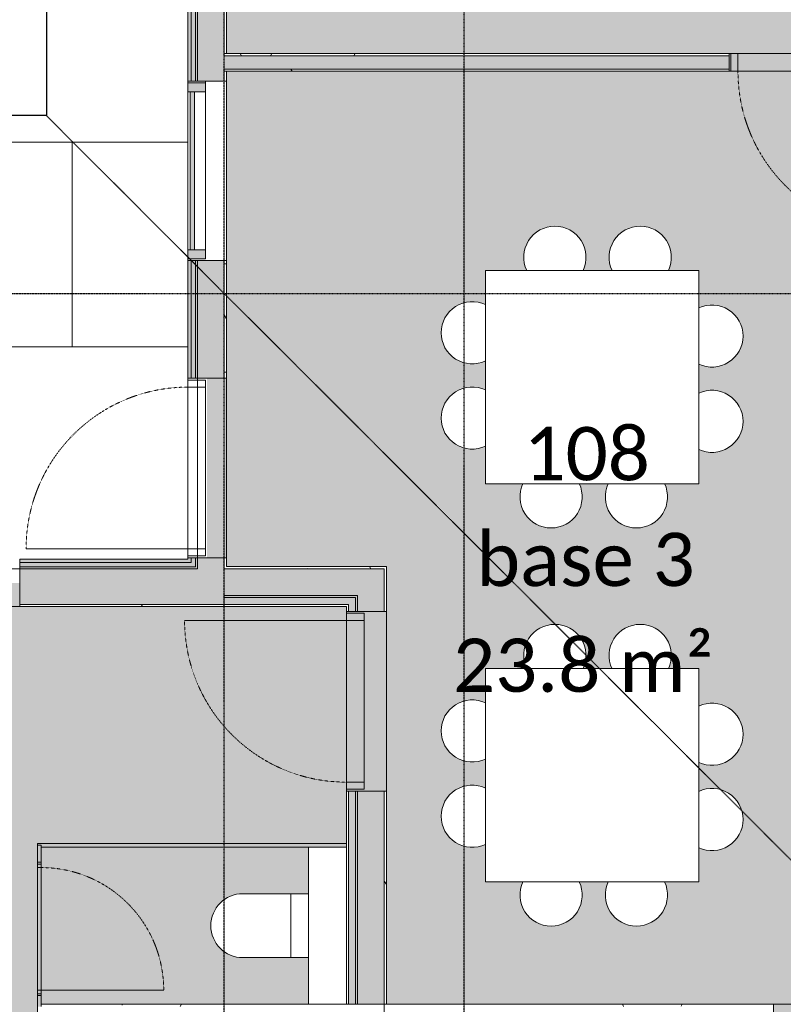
# Model space of a CAD drawing. Header units: millimetres. Extents: x -66110 to 16285, y -16697 to 38719.
# Tile 7 of 35: x -29950 to -25655, y 3150 to 8690. Entities that reach past the tile are written whole.
import ezdxf

# ---------------------------------------------------------------- set-up
doc = ezdxf.new("R2010")
doc.units = ezdxf.units.MM
for name, pattern in [('Dash 1mm', [2, 1, -1]), ('Grid Line', [5, 2, -1, 1, -1]), ('Overhead', [3.96875, 2.38125, -1.5875])]:
    doc.linetypes.add(name, pattern=pattern)
for name, color, linetype, lineweight in [('Curtain Panels', 7, 'Continuous', 9), ('Curtain Wall Mullions', 7, 'Continuous', 18), ('Doors', 7, 'Dash 1mm', 9), ('IfcAnnotation', 7, 'Continuous', 9), ('IfcCurtainWall', 7, 'Continuous', 9), ('IfcDoor', 7, 'Continuous', 9), ('IfcGrid', 7, 'Continuous', 9), ('IfcSlab', 7, 'Continuous', 9), ('IfcWall', 7, 'Continuous', 9), ('Not Exported', 7, 'Continuous', 9)]:
    doc.layers.add(name, color=color, linetype=linetype, lineweight=lineweight)
doc.layers.add('IfcFlowTerminal', color=9, linetype='Continuous', lineweight=9, true_color=0x808080)
doc.layers.add('IfcFurniture', color=9, linetype='Continuous', lineweight=9, true_color=0x808080)
doc.styles.add('Calibri', font='calibri.ttf', dxfattribs={"height": 300})
pattern_1 = [(0, (0, 0), (812.8, 203.2), [67.056, -542.544, 67.056, -542.544, -3251.2]), (0, (0, 0), (812.8, 203.2), [-1219.2, 67.056, -1152.144, 67.056, -542.544, -1422.4]), (0, (0, 0), (812.8, 203.2), [-3048, 67.056, -339.344, 67.056, -948.944]), (120, (304.8, 101.6), (-582.3764, 602.3054), [67.056, -542.544, 67.056, -542.544, -3251.2]), (120, (304.8, 101.6), (-582.3764, 602.3054), [-1219.2, 67.056, -1152.144, 67.056, -542.544, -1422.4]), (120, (304.8, 101.6), (-582.3764, 602.3054), [-3048, 67.056, -339.344, 67.056, -948.944]), (240, (406.4, 508), (-230.4236, -805.5054), [67.056, -542.544, 67.056, -542.544, -3251.2]), (240, (406.4, 508), (-230.4236, -805.5054), [-1219.2, 67.056, -1152.144, 67.056, -542.544, -1422.4]), (240, (406.4, 508), (-230.4236, -805.5054), [-3048, 67.056, -339.344, 67.056, -948.944])]

# ---------------------------------------------------------------- blocks, each defined once
blk = doc.blocks.new('ARK_2119_70_0_rvt-1-plan 01 eksist_ 200')
at = {"layer": 'IfcSlab'}
blk.add_line((-29004, 5662.5), (-29004, 6672.5), dxfattribs=at)
blk = doc.blocks.new('Dør Enkel_Glassfelt - D10x21__Glassfelt-1552425-plan 01 eksist_ 200')
at = {"layer": 'Doors', "linetype": 'Continuous'}
for p, q in [((-455, 50), (-495, 50)), ((-495, 50), (-495, -50)), ((-455, -50), (-455, 50)), ((455, -50), (455, 50)), ((495, 50), (455, 50)), ((495, -50), (495, 50)), ((-495, -50), (-455, -50)), ((455, -50), (495, -50))]:
    blk.add_line(p, q, dxfattribs=at)
at = {"layer": 'Doors', "color": 150, "linetype": 'Continuous', "true_color": 0x0080ff}
blk.add_line((455, -50), (455, -960), dxfattribs=at)
at = {"layer": 'Doors'}
blk.add_arc((455, -50), 910, 180, 270, dxfattribs=at)
at = {"layer": 'IfcDoor'}
for p, q in [((-455, 50), (455, 50)), ((-455, -50), (455, -50))]:
    blk.add_line(p, q, dxfattribs=at)
blk = doc.blocks.new('Dør Enkel - D10x21-1561112-plan 01 eksist_ 200')
at = {"layer": 'Doors', "linetype": 'Continuous'}
for p, q in [((455, 112.5), (455, 1022.5)), ((-495, 12.5), (-495, 112.5)), ((-495, 112.5), (-455, 112.5)), ((-455, 112.5), (-455, 12.5)), ((455, 112.5), (455, 12.5)), ((455, 112.5), (495, 112.5)), ((495, 112.5), (495, 12.5)), ((-455, 12.5), (-495, 12.5)), ((495, 12.5), (455, 12.5))]:
    blk.add_line(p, q, dxfattribs=at)
at = {"layer": 'Doors'}
blk.add_arc((455, 112.5), 910, 90, 180, dxfattribs=at)
at = {"layer": 'IfcDoor'}
for p, q in [((-455, 112.5), (455, 112.5)), ((-455, 12.5), (455, 12.5))]:
    blk.add_line(p, q, dxfattribs=at)
blk = doc.blocks.new('Dør Enkel - D8x21 WC-1557655-plan 01 eksist_ 200')
at = {"layer": 'Doors', "linetype": 'Continuous'}
for p, q in [((345, 10), (345, 700)), ((-365, -10), (-365, 10)), ((-365, 10), (-345, 10)), ((-345, 10), (-345, -10)), ((345, 10), (345, -10)), ((345, 10), (365, 10)), ((365, 10), (365, -10)), ((-345, -10), (-365, -10)), ((365, -10), (345, -10))]:
    blk.add_line(p, q, dxfattribs=at)
at = {"layer": 'Doors'}
blk.add_arc((345, 10), 690, 90, 180, dxfattribs=at)
at = {"layer": 'IfcDoor'}
for p, q in [((-345, 10), (345, 10)), ((-345, -10), (345, -10))]:
    blk.add_line(p, q, dxfattribs=at)
blk = doc.blocks.new('Dør Enkel_Glassfelt - YD 10x21 glassfelt-1572826-plan 01 eksist_ 200')
at = {"layer": 'Doors', "linetype": 'Continuous'}
for p, q in [((-455, -8.3), (-495, -8.3)), ((-495, -8.3), (-495, -108.3)), ((-455, -108.3), (-455, -8.3)), ((455, -108.3), (455, -8.3)), ((495, -8.3), (455, -8.3)), ((495, -108.3), (495, -8.3)), ((-495, -108.3), (-455, -108.3)), ((455, -108.3), (495, -108.3))]:
    blk.add_line(p, q, dxfattribs=at)
at = {"layer": 'Doors', "color": 150, "linetype": 'Continuous', "true_color": 0x0080ff}
blk.add_line((455, -108.3), (455, -1018.3), dxfattribs=at)
at = {"layer": 'Doors'}
blk.add_arc((455, -108.3), 910, 180, 270, dxfattribs=at)
at = {"layer": 'IfcDoor'}
for p, q in [((-455, -8.3), (455, -8.3)), ((-455, -108.3), (455, -108.3))]:
    blk.add_line(p, q, dxfattribs=at)
blk = doc.blocks.new('Toalett - toalett-491429-plan 01 eksist_ 200')
at = {"layer": 'IfcFlowTerminal'}
for p, q in [((-180, 0), (-180, -100)), ((180, -100), (180, 0)), ((180, -100), (-180, -100)), ((-180, -100), (-180, -370)), ((180, -370), (180, -100))]:
    blk.add_line(p, q, dxfattribs=at)
blk.add_arc((0, -370), 180, 180, 360, dxfattribs=at)
blk = doc.blocks.new('Rectangular Mullion - 50x100 høyre-V36-plan 01 eksist_ 200')
at = {"layer": 'IfcCurtainWall'}
for p, q in [((-31120, 5654), (-31111, 5654)), ((-31111, 5554), (-31120, 5554))]:
    blk.add_line(p, q, dxfattribs=at)
blk = doc.blocks.new('Rectangular Mullion - 50x100 høyre-V37-plan 01 eksist_ 200')
at = {"layer": 'IfcCurtainWall', "true_color": 0xa62f11}
blk.add_hatch(color=24, dxfattribs=at).paths.add_polyline_path([(-10, -50), (-10, 50), (-60, 50), (-60, -50)])
at = {"layer": 'Curtain Wall Mullions'}
for p, q in [((-10, 50), (-60, 50)), ((-60, 50), (-60, -50)), ((-10, -50), (-10, 50)), ((0, 50), (-1, 50)), ((-1, 50), (-1, -50)), ((0, -50), (0, 50)), ((-60, -50), (-10, -50)), ((-1, -50), (0, -50))]:
    blk.add_line(p, q, dxfattribs=at)
blk = doc.blocks.new('System Panel - Gf100-1697902-plan 01 eksist_ 200')
at = {"layer": 'IfcCurtainWall', "true_color": 0x80ffff}
blk.add_hatch(color=131, dxfattribs=at).paths.add_polyline_path([(-445, 37.5), (-445, 12.5), (445, 12.5), (445, 37.5)])
at = {"layer": 'Curtain Panels'}
for p, q in [((445, 37.5), (-445, 37.5)), ((-445, 37.5), (-445, 12.5)), ((-445, 12.5), (445, 12.5)), ((445, 12.5), (445, 37.5))]:
    blk.add_line(p, q, dxfattribs=at)
blk = doc.blocks.new('Rectangular Mullion - 50x100 venstre-1696910-plan 01 eksist_ 200')
at = {"layer": 'IfcCurtainWall', "true_color": 0xa62f11}
blk.add_hatch(color=24, dxfattribs=at).paths.add_polyline_path([(-60, 50), (-10, 50), (-10, -50), (-60, -50)])
at = {"layer": 'Curtain Wall Mullions'}
for p, q in [((-60, -50), (-60, 50)), ((-60, 50), (-10, 50)), ((-10, 50), (-10, -50)), ((-1, 50), (0, 50)), ((-1, -50), (-1, 50)), ((0, 50), (0, -50)), ((-10, -50), (-60, -50)), ((0, -50), (-1, -50))]:
    blk.add_line(p, q, dxfattribs=at)
blk = doc.blocks.new('Rectangular Mullion - 50x100-1697795-plan 01 eksist_ 200')
at = {"layer": 'IfcCurtainWall'}
for p, q in [((-34610, 3654), (-33720, 3654)), ((-33720, 3554), (-34610, 3554))]:
    blk.add_line(p, q, dxfattribs=at)
blk = doc.blocks.new('_furniture_boks instance - _furniture_boks instance-V48-plan 01 eksist_ 200')
at = {"layer": 'IfcFurniture'}
for p, q in [((325, 575), (-325, 575)), ((325, -575), (325, 575)), ((-325, 89), (-325, 80)), ((-325, -575), (325, -575))]:
    blk.add_line(p, q, dxfattribs=at)
blk = doc.blocks.new('_furniture_boks instance - _furniture_boks instance-V47-plan 01 eksist_ 200')
at = {"layer": 'IfcFurniture'}
for p, q in [((325, 575), (-325, 575)), ((-325, 575), (-325, -575)), ((325, -575), (325, 575)), ((-325, -575), (325, -575))]:
    blk.add_line(p, q, dxfattribs=at)
blk = doc.blocks.new('_furniture_boks instance - _furniture_boks instance-1821464-plan 01 eksist_ 200')
at = {"layer": 'IfcFurniture'}
for p, q in [((600, 600), (-600, 600)), ((-600, 600), (-600, -600)), ((600, -600), (600, 600)), ((-600, -600), (600, -600))]:
    blk.add_line(p, q, dxfattribs=at)
blk = doc.blocks.new('stol47 - stol-1756368-plan 01 eksist_ 200')
at = {"layer": 'IfcFurniture'}
for start, end in [(0, 115.2371), (244.7629, 0)]:
    blk.add_arc((5294.9, 27003.1), 175, start, end, dxfattribs=at)
blk = doc.blocks.new('stol48 - stol-1756377-plan 01 eksist_ 200')
at = {"layer": 'IfcFurniture'}
for start, end in [(0, 115.2371), (244.7629, 0)]:
    blk.add_arc((5294.9, 26923.1), 175, start, end, dxfattribs=at)
blk = doc.blocks.new('stol49 - stol-1756386-plan 01 eksist_ 200')
at = {"layer": 'IfcFurniture'}
for start, end in [(90, 205.2371), (334.7629, 90)]:
    blk.add_arc((4751.4, 27586.5), 175, start, end, dxfattribs=at)
blk = doc.blocks.new('stol50 - stol-1756395-plan 01 eksist_ 200')
at = {"layer": 'IfcFurniture'}
for start, end in [(90, 205.2371), (334.7629, 90)]:
    blk.add_arc((4671.4, 27586.5), 175, start, end, dxfattribs=at)
blk = doc.blocks.new('stol51 - stol-1756404-plan 01 eksist_ 200')
at = {"layer": 'IfcFurniture'}
for start, end in [(154.7629, 270), (270, 25.2371)]:
    blk.add_arc((4126.2, 25874.4), 175, start, end, dxfattribs=at)
blk = doc.blocks.new('stol52 - stol-1756413-plan 01 eksist_ 200')
at = {"layer": 'IfcFurniture'}
for start, end in [(154.7629, 270), (270, 25.2371)]:
    blk.add_arc((4206.2, 25874.4), 175, start, end, dxfattribs=at)
blk = doc.blocks.new('stol53 - stol-1756422-plan 01 eksist_ 200')
at = {"layer": 'IfcFurniture'}
for start, end in [(64.7629, 180), (180, 295.2371)]:
    blk.add_arc((3582.8, 26417.9), 175, start, end, dxfattribs=at)
blk = doc.blocks.new('stol54 - stol-1756431-plan 01 eksist_ 200')
at = {"layer": 'IfcFurniture'}
for start, end in [(64.7629, 180), (180, 295.2371)]:
    blk.add_arc((3582.8, 26497.9), 175, start, end, dxfattribs=at)
blk = doc.blocks.new('stol55 - stol-1756449-plan 01 eksist_ 200')
at = {"layer": 'IfcFurniture'}
for start, end in [(0, 115.2371), (244.7629, 0)]:
    blk.add_arc((7535.4, 27003.1), 175, start, end, dxfattribs=at)
blk = doc.blocks.new('stol56 - stol-1756458-plan 01 eksist_ 200')
at = {"layer": 'IfcFurniture'}
for start, end in [(0, 115.2371), (244.7629, 0)]:
    blk.add_arc((7535.4, 26923.1), 175, start, end, dxfattribs=at)
blk = doc.blocks.new('stol57 - stol-1756467-plan 01 eksist_ 200')
at = {"layer": 'IfcFurniture'}
for start, end in [(90, 205.2371), (334.7629, 90)]:
    blk.add_arc((6991.9, 27586.5), 175, start, end, dxfattribs=at)
blk = doc.blocks.new('stol58 - stol-1756476-plan 01 eksist_ 200')
at = {"layer": 'IfcFurniture'}
for start, end in [(90, 205.2371), (334.7629, 90)]:
    blk.add_arc((6911.9, 27586.5), 175, start, end, dxfattribs=at)
blk = doc.blocks.new('stol59 - stol-1756485-plan 01 eksist_ 200')
at = {"layer": 'IfcFurniture'}
for start, end in [(154.7629, 270), (270, 25.2371)]:
    blk.add_arc((6366.7, 25874.4), 175, start, end, dxfattribs=at)
blk = doc.blocks.new('stol60 - stol-1756494-plan 01 eksist_ 200')
at = {"layer": 'IfcFurniture'}
for start, end in [(154.7629, 270), (270, 25.2371)]:
    blk.add_arc((6446.7, 25874.4), 175, start, end, dxfattribs=at)
blk = doc.blocks.new('stol61 - stol-1756503-plan 01 eksist_ 200')
at = {"layer": 'IfcFurniture'}
for start, end in [(64.7629, 180), (180, 295.2371)]:
    blk.add_arc((5823.2, 26417.9), 175, start, end, dxfattribs=at)
blk = doc.blocks.new('stol62 - stol-1756512-plan 01 eksist_ 200')
at = {"layer": 'IfcFurniture'}
for start, end in [(64.7629, 180), (180, 295.2371)]:
    blk.add_arc((5823.2, 26497.9), 175, start, end, dxfattribs=at)

msp = doc.modelspace()

# ---------------------------------------------------------------- hatches: boundary and pattern name
at = {"layer": 'IfcWall', "true_color": 0xa62f11}
h = msp.add_hatch(color=24, dxfattribs=at)
h.paths.add_polyline_path([(-29004, 5654), (-28985, 5654), (-28985, 5662.5), (-29004, 5662.5)])
h.paths.add_polyline_path([(-28985, 6672.5), (-28985, 7335), (-29004, 7335), (-29004, 6672.5)])
h.paths.add_polyline_path([(-29004, 8345), (-28985, 8345), (-28985, 8839.5), (-29004, 8839.5), (-29004, 8698.4)])
h.paths.add_polyline_path([(-29004, 11287.5), (-28985, 11287.5), (-28985, 11504), (-29004, 11504), (-29004, 11485)])
at = {"layer": 'IfcWall', "true_color": 0xf0f0f0}
h = msp.add_hatch(color=7, dxfattribs=at)
h.paths.add_polyline_path([(-28985, 5635), (-28962, 5635), (-28962, 5662.5), (-28985, 5662.5), (-28985, 5654)])
h.paths.add_polyline_path([(-28985, 6672.5), (-28962, 6672.5), (-28962, 7335), (-28985, 7335)])
h.paths.add_polyline_path([(-28962, 8345), (-28962, 8839.5), (-28985, 8839.5), (-28985, 8345)])
h.paths.add_polyline_path([(-28985, 11287.5), (-28962, 11287.5), (-28962, 11485), (-28985, 11485), (-28985, 11462)])
at = {"layer": 'IfcWall', "true_color": 0x787878}
h = msp.add_hatch(color=8, dxfattribs=at)
h.paths.add_polyline_path([(-28950, 5612), (-28950, 5662.5), (-28962, 5662.5), (-28962, 5612)])
h.paths.add_polyline_path([(-28962, 6672.5), (-28950, 6672.5), (-28950, 7335), (-28962, 7335)])
h.paths.add_polyline_path([(-28962, 8345), (-28950, 8345), (-28950, 8839.5), (-28962, 8839.5), (-28962, 8698.4)])
h.paths.add_polyline_path([(-28950, 11287.5), (-28950, 11462), (-28962, 11462), (-28962, 11287.5)])
at = {"layer": 'IfcWall', "true_color": 0xffffcd}
h = msp.add_hatch(color=7, dxfattribs=at)
h.paths.add_polyline_path([(-28950, 5600), (-28800, 5600), (-28800, 5662.5), (-28950, 5662.5), (-28950, 5612)])
h.paths.add_polyline_path([(-28950, 6672.5), (-28800, 6672.5), (-28800, 7335), (-28950, 7335)])
h.paths.add_polyline_path([(-28800, 8345), (-28800, 8839.5), (-28950, 8839.5), (-28950, 8345)])
h.paths.add_polyline_path([(-28800, 11287.5), (-28800, 11450), (-28950, 11450), (-28950, 11287.5)])
at = {"layer": 'IfcWall', "true_color": 0x787878}
h = msp.add_hatch(dxfattribs=at)
h.set_pattern_fill('FP_1', color=8, style=0, pattern_type=2)
h.set_pattern_definition(pattern_1)
h.paths.add_polyline_path([(-28787.5, 5600), (-28787.5, 5612), (-28800, 5600)])
h.paths.add_polyline_path([(-28800, 5600), (-28787.5, 5612.5), (-28787.5, 5662.5), (-28800, 5662.5), (-28800, 5612)])
h.paths.add_polyline_path([(-28800, 6672.5), (-28787.5, 6672.5), (-28787.5, 7335), (-28800, 7335)])
h.paths.add_polyline_path([(-28787.5, 8345), (-28787.5, 8400), (-28800, 8400), (-28800, 8345)])
h.paths.add_polyline_path([(-28800, 8500), (-28787.5, 8500), (-28787.5, 8839.5), (-28800, 8839.5), (-28800, 8698.4)])
h.paths.add_polyline_path([(-28800, 11287.5), (-28787.5, 11287.5), (-28787.5, 11300), (-28800, 11300)])
h = msp.add_hatch(dxfattribs=at)
h.set_pattern_fill('FP_1', color=8, style=0, pattern_type=2)
h.set_pattern_definition(pattern_1)
h.paths.add_polyline_path([(-28787.5, 8487.5), (-25960, 8487.5), (-25960, 8500), (-28800, 8500), (-28800, 8487.5)])
h.paths.add_polyline_path([(-24912.6, 8487.5), (-24900, 8487.5), (-24900, 8500), (-24950, 8500), (-24950, 8487.5)])
at = {"layer": 'IfcWall', "true_color": 0xffffcd}
h = msp.add_hatch(color=7, dxfattribs=at)
h.paths.add_polyline_path([(-24900, 8412.5), (-24887.5, 8412.5), (-24887.5, 8487.5), (-24950, 8487.5), (-24950, 8412.5), (-24912.6, 8412.5)])
h.paths.add_polyline_path([(-28800, 8412.5), (-25960, 8412.5), (-25960, 8487.5), (-28800, 8487.5)])
at = {"layer": 'IfcWall', "true_color": 0x787878}
h = msp.add_hatch(dxfattribs=at)
h.set_pattern_fill('FP_1', color=8, style=0, pattern_type=2)
h.set_pattern_definition(pattern_1)
h.paths.add_polyline_path([(-24900, 8400), (-24900, 8412.5), (-24950, 8412.5), (-24950, 8400), (-24912.6, 8400)])
h.paths.add_polyline_path([(-28787.5, 8400), (-25960, 8400), (-25960, 8412.5), (-28800, 8412.5), (-28800, 8400)])
at = {"layer": 'IfcWall', "true_color": 0xa62f11}
h = msp.add_hatch(color=24, dxfattribs=at)
h.paths.add_polyline_path([(-32412, 5635), (-32120, 5635), (-32120, 5654), (-32435, 5654), (-32435, 5635)])
h.paths.add_polyline_path([(-29004, 5635), (-28985, 5635), (-28985, 5654), (-29950, 5654), (-29950, 5635), (-29096.7, 5635)])
h.paths.add_polyline_path([(-30960, 5635), (-30960, 5654), (-31110, 5654), (-31110, 5635)])
at = {"layer": 'IfcWall', "true_color": 0xf0f0f0}
h = msp.add_hatch(color=7, dxfattribs=at)
h.paths.add_polyline_path([(-29418.6, 5612), (-28962, 5612), (-28962, 5635), (-29950, 5635), (-29950, 5612)])
h.paths.add_polyline_path([(-32187.5, 5612), (-32120, 5612), (-32120, 5635), (-32412, 5635), (-32412, 5612), (-32315.3, 5612)])
h.paths.add_polyline_path([(-30960, 5612), (-30960, 5635), (-31110, 5635), (-31110, 5612)])
at = {"layer": 'IfcWall', "true_color": 0x787878}
h = msp.add_hatch(color=8, dxfattribs=at)
h.paths.add_polyline_path([(-32315.3, 5600), (-32120, 5600), (-32120, 5612), (-32400, 5612), (-32400, 5600)])
h.paths.add_polyline_path([(-28950, 5600), (-28950, 5612), (-29950, 5612), (-29950, 5600), (-28962, 5600)])
h.paths.add_polyline_path([(-31110, 5600), (-30960, 5600), (-30960, 5612), (-31110, 5612)])
at = {"layer": 'IfcWall', "true_color": 0xffffcd}
h = msp.add_hatch(color=7, dxfattribs=at)
h.paths.add_polyline_path([(-32187.5, 5400), (-32120, 5400), (-32120, 5600), (-32200, 5600), (-32200, 5400)])
h.paths.add_polyline_path([(-30960, 5400), (-30960, 5600), (-31110, 5600), (-31110, 5400)])
h.paths.add_polyline_path([(-28800, 5400), (-28800, 5600), (-29950, 5600), (-29950, 5400), (-28950, 5400)])
msp.add_hatch(color=7, dxfattribs=at).paths.add_polyline_path([(-28050, 5450), (-28050, 5600), (-28800, 5600), (-28800, 5450), (-28062, 5450)])
at = {"layer": 'IfcWall', "true_color": 0x787878}
h = msp.add_hatch(dxfattribs=at)
h.set_pattern_fill('FP_1', color=8, style=0, pattern_type=2)
h.set_pattern_definition(pattern_1)
h.paths.add_polyline_path([(-27900, 5600), (-27900, 5612.5), (-28787.5, 5612), (-28787.5, 5600), (-28050, 5600)])
at = {"layer": 'IfcWall', "true_color": 0xffffcd}
h = msp.add_hatch(color=7, dxfattribs=at)
h.paths.add_polyline_path([(-27900, 3150), (-27900, 4350), (-28050, 4350), (-28050, 3150)])
h.paths.add_polyline_path([(-28050, 5360), (-27900, 5360), (-27900, 5600), (-28050, 5600), (-28050, 5450)])
at = {"layer": 'IfcWall', "true_color": 0x787878}
h = msp.add_hatch(dxfattribs=at)
h.set_pattern_fill('FP_1', color=8, style=0, pattern_type=2)
h.set_pattern_definition(pattern_1)
h.paths.add_polyline_path([(-27900, 3150), (-27887.5, 3150), (-27887.5, 4350), (-27900, 4350), (-27900, 3552)])
h.paths.add_polyline_path([(-27900, 5360), (-27887.5, 5360), (-27887.5, 5612.5), (-27900, 5612.5), (-27900, 5600)])
msp.add_hatch(color=8, dxfattribs=at).paths.add_polyline_path([(-28100, 5438), (-28062, 5438), (-28062, 5450), (-28800, 5450), (-28800, 5438), (-28112.5, 5438)])
at = {"layer": 'IfcWall', "true_color": 0xf0f0f0}
msp.add_hatch(color=7, dxfattribs=at).paths.add_polyline_path([(-28100, 5400), (-28100, 5438), (-28800, 5438), (-28800, 5400), (-28112.5, 5400)])
h = msp.add_hatch(color=7, dxfattribs=at)
h.paths.add_polyline_path([(-28100, 3150), (-28062, 3150), (-28062, 4350), (-28100, 4350), (-28100, 3552)])
h.paths.add_polyline_path([(-28100, 5360), (-28062, 5360), (-28062, 5438), (-28100, 5438), (-28100, 5387.5)])
at = {"layer": 'IfcWall', "true_color": 0x787878}
h = msp.add_hatch(color=8, dxfattribs=at)
h.paths.add_polyline_path([(-28050, 3150), (-28050, 4350), (-28062, 4350), (-28062, 3150)])
h.paths.add_polyline_path([(-28062, 5360), (-28050, 5360), (-28050, 5450), (-28062, 5450), (-28062, 5438)])
h = msp.add_hatch(dxfattribs=at)
h.set_pattern_fill('FP_1', color=8, style=0, pattern_type=2)
h.set_pattern_definition(pattern_1)
h.paths.add_polyline_path([(-30960, 5387.5), (-30960, 5400), (-31110, 5400), (-31110, 5387.5)])
h.paths.add_polyline_path([(-32187.5, 5387.5), (-32120, 5387.5), (-32120, 5400), (-32187.5, 5400)])
h.paths.add_polyline_path([(-29096.7, 5387.5), (-28787.5, 5387.5), (-28787.5, 5400), (-29950, 5400), (-29950, 5387.5), (-29418.6, 5387.5)])
h = msp.add_hatch(dxfattribs=at)
h.set_pattern_fill('FP_1', color=8, style=0, pattern_type=2)
h.set_pattern_definition(pattern_1)
h.paths.add_polyline_path([(-28112.5, 5387.5), (-28112.5, 5400), (-28787.5, 5400), (-28787.5, 5387.5), (-28774.9, 5387.5)])
h = msp.add_hatch(dxfattribs=at)
h.set_pattern_fill('FP_1', color=8, style=0, pattern_type=2)
h.set_pattern_definition(pattern_1)
h.paths.add_polyline_path([(-28100, 3150), (-28100, 4350), (-28112.5, 4350), (-28112.5, 3150)])
h.paths.add_polyline_path([(-28112.5, 5360), (-28100, 5360), (-28100, 5400), (-28112.5, 5400), (-28112.5, 5387.5)])
at = {"layer": 'IfcWall', "true_color": 0xd2d2d2}
h = msp.add_hatch(color=254, dxfattribs=at)
h.paths.add_polyline_path([(-29850, 3137.5), (-29830, 3137.5), (-29830, 3199.4), (-29850, 3199.4), (-29850, 3150)])
h.paths.add_polyline_path([(-29830, 3949.4), (-29830, 4055), (-29850, 4055), (-29850, 3949.4)])
msp.add_hatch(color=254, dxfattribs=at).paths.add_polyline_path([(-28112.5, 4035), (-28112.5, 4055), (-29830, 4055), (-29830, 4035), (-28774.9, 4035)])
at = {"layer": 'IfcWall', "true_color": 0x787878}
h = msp.add_hatch(dxfattribs=at)
h.set_pattern_fill('FP_1', color=8, style=0, pattern_type=2)
h.set_pattern_definition(pattern_1)
h.paths.add_polyline_path([(-29750, 3137.5), (-27900, 3137.5), (-27900, 3150), (-29830, 3150), (-29830, 3137.5), (-29762.5, 3137.5)])
h = msp.add_hatch(dxfattribs=at)
h.set_pattern_fill('FP_1', color=8, style=0, pattern_type=2)
h.set_pattern_definition(pattern_1)
h.paths.add_polyline_path([(-24700, 3137.5), (-23700, 3137.5), (-23700, 3150), (-24700, 3150)])
h.paths.add_polyline_path([(-27900, 3137.5), (-25710, 3137.5), (-25710, 3150), (-27900, 3150)])
at = {"layer": 'Not Exported', "true_color": 0xedfae6}
msp.add_hatch(color=7, dxfattribs=at).paths.add_polyline_path([(-24950, 8450), (-24950, 8500), (-24900, 8500), (-24900, 9100), (-24850, 9100), (-24850, 10110), (-24900, 10110), (-24900, 11287.5), (-28787.5, 11287.5), (-28787.5, 8500), (-25960, 8500), (-25960, 8450)])
at = {"layer": 'Not Exported', "true_color": 0xdee9dc}
h = msp.add_hatch(color=254, dxfattribs=at)
h.paths.add_polyline_path([(-24912.6, 3100), (-24700, 3100), (-24700, 3150), (-23700, 3150), (-23700, 7787.5), (-23750, 7787.5), (-23750, 7837.5), (-24760, 7837.5), (-24760, 7787.5), (-24900, 7787.5), (-24900, 8400), (-24950, 8400), (-24950, 8450), (-25960, 8450), (-25960, 8400), (-28787.5, 8400), (-28787.5, 6672.5), (-28895.8, 6672.5), (-28895.8, 5662.5), (-28787.5, 5662.5), (-28787.5, 5612.5), (-27887.5, 5612.5), (-27887.5, 5360), (-28000, 5360), (-28000, 4350), (-27887.5, 4350), (-27887.5, 3150), (-25710, 3150), (-25710, 3100)])
h.paths.add_polyline_path([(-26481.2, 3589.7), (-26526.5, 3595.7), (-26568.7, 3613.2), (-26604.9, 3641), (-26632.7, 3677.2), (-26650.2, 3719.4), (-26656.2, 3764.7), (-26650.2, 3810), (-26638.3, 3838.8), (-26804.1, 3838.8), (-26792.1, 3810), (-26786.2, 3764.7), (-26792.1, 3719.4), (-26809.6, 3677.2), (-26843.7, 3636.1), (-26873.7, 3613.2), (-26915.9, 3595.7), (-26961.2, 3589.7), (-27006.5, 3595.7), (-27048.7, 3613.2), (-27084.9, 3641), (-27112.7, 3677.2), (-27130.2, 3719.4), (-27136.2, 3764.7), (-27130.2, 3810), (-27118.3, 3838.8), (-27330.5, 3838.8), (-27330.5, 4051), (-27359.3, 4039.1), (-27404.6, 4033.1), (-27449.8, 4039.1), (-27492.1, 4056.6), (-27528.3, 4084.4), (-27556.1, 4120.6), (-27573.6, 4162.8), (-27579.6, 4208.1), (-27573.6, 4253.4), (-27556.1, 4295.6), (-27528.3, 4331.9), (-27487.5, 4361.6), (-27449.8, 4377.2), (-27404.6, 4383.1), (-27359.3, 4377.2), (-27330.5, 4365.2), (-27330.5, 4531), (-27359.3, 4519.1), (-27404.6, 4513.1), (-27449.8, 4519.1), (-27492.1, 4536.6), (-27528.3, 4564.4), (-27556.1, 4600.6), (-27573.6, 4642.8), (-27579.6, 4688.1), (-27573.6, 4733.4), (-27556.1, 4775.6), (-27528.3, 4811.9), (-27487.5, 4841.6), (-27449.8, 4857.2), (-27404.6, 4863.1), (-27359.3, 4857.2), (-27330.5, 4845.2), (-27330.5, 5038.8), (-27096.9, 5038.8), (-27108.8, 5067.6), (-27114.8, 5112.9), (-27108.8, 5158.2), (-27091.3, 5200.4), (-27063.5, 5236.7), (-27020, 5267.5), (-26985, 5282), (-26939.8, 5287.9), (-26894.5, 5282), (-26852.3, 5264.5), (-26816, 5236.7), (-26788.2, 5200.4), (-26770.7, 5158.2), (-26764.8, 5112.9), (-26770.7, 5067.6), (-26782.6, 5038.8), (-26616.9, 5038.8), (-26628.8, 5067.6), (-26634.8, 5112.9), (-26628.8, 5158.2), (-26611.3, 5200.4), (-26583.5, 5236.7), (-26540, 5267.5), (-26505, 5282), (-26459.8, 5287.9), (-26414.5, 5282), (-26372.3, 5264.5), (-26336, 5236.7), (-26308.2, 5200.4), (-26290.7, 5158.2), (-26284.8, 5112.9), (-26290.7, 5067.6), (-26302.6, 5038.8), (-26130.5, 5038.8), (-26130.5, 4826.6), (-26101.6, 4838.6), (-26056.4, 4844.5), (-26011.1, 4838.6), (-25968.9, 4821.1), (-25932.6, 4793.3), (-25904.8, 4757), (-25887.3, 4714.8), (-25881.4, 4669.5), (-25887.3, 4624.2), (-25904.8, 4582), (-25932.6, 4545.8), (-25968.9, 4518), (-26011.1, 4500.5), (-26056.4, 4494.5), (-26101.6, 4500.5), (-26130.5, 4512.4), (-26130.5, 4346.6), (-26101.6, 4358.6), (-26056.4, 4364.5), (-26011.1, 4358.6), (-25968.9, 4341.1), (-25932.6, 4313.3), (-25904.8, 4277), (-25887.3, 4234.8), (-25881.4, 4189.5), (-25887.3, 4144.2), (-25904.8, 4102), (-25932.6, 4065.8), (-25968.9, 4038), (-26011.1, 4020.5), (-26056.4, 4014.5), (-26101.6, 4020.5), (-26130.5, 4032.4), (-26130.5, 3838.8), (-26324.1, 3838.8), (-26312.1, 3810), (-26306.2, 3764.7), (-26312.1, 3719.4), (-26329.6, 3677.2), (-26357.4, 3641), (-26393.7, 3613.2), (-26435.9, 3595.7)])
h.paths.add_polyline_path([(-26481.2, 5830.2), (-26526.5, 5836.2), (-26568.7, 5853.6), (-26604.9, 5881.5), (-26632.7, 5917.7), (-26650.2, 5959.9), (-26656.2, 6005.2), (-26650.2, 6050.5), (-26638.3, 6079.3), (-26804.1, 6079.3), (-26792.1, 6050.5), (-26786.2, 6005.2), (-26792.1, 5959.9), (-26809.6, 5917.7), (-26843.7, 5876.6), (-26873.7, 5853.6), (-26915.9, 5836.2), (-26961.2, 5830.2), (-27006.5, 5836.2), (-27048.7, 5853.6), (-27084.9, 5881.5), (-27112.7, 5917.7), (-27130.2, 5959.9), (-27136.2, 6005.2), (-27130.2, 6050.5), (-27118.3, 6079.3), (-27330.5, 6079.3), (-27330.5, 6291.5), (-27359.3, 6279.6), (-27404.6, 6273.6), (-27449.8, 6279.6), (-27492.1, 6297), (-27528.3, 6324.9), (-27556.1, 6361.1), (-27573.6, 6403.3), (-27579.6, 6448.6), (-27573.6, 6493.9), (-27556.1, 6536.1), (-27528.3, 6572.3), (-27487.5, 6602.1), (-27449.8, 6617.6), (-27404.6, 6623.6), (-27359.3, 6617.6), (-27330.5, 6605.7), (-27330.5, 6771.5), (-27359.3, 6759.6), (-27404.6, 6753.6), (-27449.8, 6759.6), (-27492.1, 6777), (-27528.3, 6804.9), (-27556.1, 6841.1), (-27573.6, 6883.3), (-27579.6, 6928.6), (-27573.6, 6973.9), (-27556.1, 7016.1), (-27528.3, 7052.3), (-27487.5, 7082.1), (-27449.8, 7097.6), (-27404.6, 7103.6), (-27359.3, 7097.6), (-27330.5, 7085.7), (-27330.5, 7279.3), (-27096.9, 7279.3), (-27108.8, 7308.1), (-27114.8, 7353.4), (-27108.8, 7398.7), (-27091.3, 7440.9), (-27063.5, 7477.1), (-27027.3, 7505), (-26985, 7522.4), (-26939.8, 7528.4), (-26894.5, 7522.4), (-26852.3, 7505), (-26816, 7477.1), (-26788.2, 7440.9), (-26770.7, 7398.7), (-26765.2, 7350), (-26770.7, 7308.1), (-26782.6, 7279.3), (-26616.9, 7279.3), (-26628.8, 7308.1), (-26634.8, 7353.4), (-26628.8, 7398.7), (-26611.3, 7440.9), (-26583.5, 7477.1), (-26547.3, 7505), (-26505, 7522.4), (-26459.8, 7528.4), (-26414.5, 7522.4), (-26372.3, 7505), (-26336, 7477.1), (-26308.2, 7440.9), (-26290.7, 7398.7), (-26285.2, 7350), (-26290.7, 7308.1), (-26302.6, 7279.3), (-26130.5, 7279.3), (-26130.5, 7067.1), (-26101.6, 7079), (-26056.4, 7085), (-26011.1, 7079), (-25968.9, 7061.6), (-25932.6, 7033.7), (-25904.8, 6997.5), (-25887.3, 6955.3), (-25881.4, 6910), (-25887.3, 6864.7), (-25904.8, 6822.5), (-25932.6, 6786.3), (-25968.9, 6758.4), (-26011.1, 6741), (-26056.4, 6735), (-26101.6, 6741), (-26130.5, 6752.9), (-26130.5, 6587.1), (-26101.6, 6599), (-26056.4, 6605), (-26011.1, 6599), (-25968.9, 6581.6), (-25932.6, 6553.7), (-25904.8, 6517.5), (-25887.3, 6475.3), (-25881.4, 6430), (-25887.3, 6384.7), (-25904.8, 6342.5), (-25932.6, 6306.3), (-25968.9, 6278.4), (-26011.1, 6261), (-26056.4, 6255), (-26101.6, 6261), (-26130.5, 6272.9), (-26130.5, 6079.3), (-26324.1, 6079.3), (-26312, 6049.2), (-26306.2, 6005.2), (-26312.1, 5959.9), (-26329.6, 5917.7), (-26357.4, 5881.5), (-26393.7, 5853.6), (-26435.9, 5836.2)])
at = {"layer": 'Not Exported', "true_color": 0xe6f3fa}
h = msp.add_hatch(color=7, dxfattribs=at)
h.paths.add_polyline_path([(-30062.3, -37.5), (-29940, -37.5), (-29940, 12.5), (-29850, 12.5), (-29850, 1375), (-30212.9, 1376.7), (-30225, 1381.7), (-30235.4, 1389.6), (-30245.4, 1405), (-30249.3, 1419.8), (-30250, 1425), (-30248.3, 2537.9), (-30243.3, 2550), (-30235.4, 2560.4), (-30220, 2570.4), (-30205.2, 2574.3), (-30200, 2575), (-29850, 2575), (-29850, 3199.4), (-29830, 3199.4), (-29830, 3150), (-28325, 3150), (-28325, 3412.5), (-28695, 3412.5), (-28741.6, 3418.6), (-28785, 3436.6), (-28822.3, 3465.2), (-28850.9, 3502.5), (-28869.7, 3552), (-28875, 3592.5), (-28868.9, 3639.1), (-28850.9, 3682.5), (-28822.3, 3719.8), (-28785, 3748.4), (-28741.6, 3766.4), (-28695, 3772.5), (-28325, 3772.5), (-28325, 4035), (-29830, 4035), (-29830, 3949.4), (-29850, 3949.4), (-29850, 4055), (-28112.5, 4055), (-28112.5, 4350), (-28000, 4350), (-28000, 5360), (-28112.5, 5360), (-28112.5, 5387.5), (-29950, 5387.5), (-29950, 5520.7), (-30960, 5520.7), (-30960, 5387.5), (-32187.5, 5387.5), (-32187.5, 4112.5), (-31587.5, 4112.5), (-31587.5, 12.5), (-30950, 12.5), (-30950, -37.5)])
h.paths.add_polyline_path([(-31587.5, 4157.5), (-32166.3, 4157.5), (-32166.3, 5357.5), (-31466.3, 5357.5), (-31466.3, 4157.5)])

# ---------------------------------------------------------------- linework, layer by layer
at = {"layer": 'IfcAnnotation', "linetype": 'Overhead', "lineweight": 25}
for p, q in [((-29800, 12000), (-29800, 8150)), ((-29800, 8150), (-37400, 8150)), ((-29800, 8150), (-21050, -600))]:
    msp.add_line(p, q, dxfattribs=at)
at = {"layer": 'IfcGrid', "color": 9, "linetype": 'Grid Line', "lineweight": 25, "true_color": 0xc0c0c0}
for p, q in [((-28800, -6068.3), (-28800, 34991.8)), ((-27450, -6068.3), (-27450, 34991.8)), ((-54635.1, 7150), (4529.7, 7150))]:
    msp.add_line(p, q, dxfattribs=at)
at = {"layer": 'IfcSlab'}
for p, q in [((-28950, 6672.5), (-28950, 5662.5)), ((-29950, 5600), (-30960, 5600))]:
    msp.add_line(p, q, dxfattribs=at)
at = {"layer": 'IfcWall', "lineweight": 18}
for p, q in [((-29004, 8345), (-29004, 8980)), ((-28787.5, 8500), (-28787.5, 8980)), ((-25960, 8500), (-28787.5, 8500)), ((-25960, 8400), (-25960, 8500)), ((-28787.5, 8345), (-28787.5, 8400)), ((-28787.5, 8400), (-25960, 8400)), ((-28787.5, 8345), (-29004, 8345)), ((-29004, 6672.5), (-29004, 7335)), ((-28787.5, 7335), (-29004, 7335)), ((-28787.5, 6672.5), (-28787.5, 7335)), ((-28787.5, 6672.5), (-29004, 6672.5)), ((-29004, 5654), (-29950, 5654)), ((-29950, 5654), (-29950, 5387.5)), ((-29004, 5654), (-29004, 5662.5)), ((-28787.5, 5662.5), (-29004, 5662.5)), ((-28787.5, 5612.5), (-28787.5, 5662.5)), ((-27887.5, 5612.5), (-28787.5, 5612.5)), ((-27887.5, 5360), (-27887.5, 5612.5)), ((-29950, 5387.5), (-28112.5, 5387.5)), ((-28112.5, 5387.5), (-28112.5, 5360)), ((-28112.5, 5360), (-27887.5, 5360)), ((-28112.5, 4350), (-28112.5, 3150)), ((-27887.5, 4350), (-28112.5, 4350)), ((-27887.5, 3150), (-27887.5, 4350)), ((-29850, 4055), (-29850, 3949.4)), ((-28112.5, 4055), (-29850, 4055)), ((-29830, 3949.4), (-29830, 4035)), ((-29830, 4035), (-28112.5, 4035)), ((-29850, 3949.4), (-29830, 3949.4)), ((-29850, 3199.4), (-29850, 12.5)), ((-29830, 3199.4), (-29850, 3199.4)), ((-29830, 3150), (-29830, 3199.4)), ((-25710, 3150), (-29830, 3150)), ((-27900, 3150), (-27900, 3050)), ((-25710, 3050), (-25710, 3150))]:
    msp.add_line(p, q, dxfattribs=at)
at = {"layer": 'IfcWall'}
for p, q in [((-28985, 8980), (-28985, 8345)), ((-28962, 8980), (-28962, 8345)), ((-28950, 8980), (-28950, 8345)), ((-28800, 8487.5), (-28800, 8980)), ((-28800, 8500), (-28787.5, 8500)), ((-25960, 8487.5), (-28800, 8487.5)), ((-28800, 8412.5), (-28800, 8345)), ((-25960, 8412.5), (-28800, 8412.5)), ((-28800, 8400), (-28787.5, 8400)), ((-28787.5, 8345), (-28787.5, 7335)), ((-28985, 7335), (-28985, 6672.5)), ((-28962, 7335), (-28962, 6672.5)), ((-28950, 7335), (-28950, 6672.5)), ((-28800, 7335), (-28800, 6672.5)), ((-28985, 5662.5), (-28985, 5635)), ((-28962, 5662.5), (-28962, 5612)), ((-28950, 5662.5), (-28950, 5600)), ((-28800, 5662.5), (-28800, 5600)), ((-28985, 5635), (-29950, 5635)), ((-28962, 5612), (-29950, 5612)), ((-28950, 5600), (-29950, 5600)), ((-27900, 5600), (-28800, 5600)), ((-27900, 5360), (-27900, 5600)), ((-28050, 5450), (-28800, 5450)), ((-28800, 5400), (-28800, 5450)), ((-28062, 5438), (-28800, 5438)), ((-28062, 5360), (-28062, 5438)), ((-28050, 5360), (-28050, 5450)), ((-28100, 5400), (-29950, 5400)), ((-28100, 5360), (-28100, 5400)), ((-28100, 3150), (-28100, 4350)), ((-28062, 3150), (-28062, 4350)), ((-28050, 3150), (-28050, 4350)), ((-27900, 3150), (-27900, 4350)), ((-28325, 3150), (-28325, 4035)), ((-29830, 3150), (-29830, 3137.5))]:
    msp.add_line(p, q, dxfattribs=at)
at = {"layer": 'Not Exported', "flags": 128}
for points in [[(-28787.5, 11287.5), (-28787.5, 8500), (-24900, 8500), (-24900, 10609.5), (-24900, 10712.5), (-24900, 10814.1), (-24900, 11287.5), (-27435.9, 11287.5), (-27545.8, 11287.5)], [(-28787.5, 8400), (-28787.5, 5612.5), (-27887.5, 5612.5), (-27887.5, 4035), (-27887.5, 3150), (-25850, 3150), (-23700, 3150), (-23700, 3660.9), (-23700, 3662.5), (-23700, 3712.5), (-23700, 7787.5), (-24900, 7787.5), (-24900, 8400)], [(-32187.5, 5387.5), (-32187.5, 3520.7), (-32187.5, 3367.7), (-32187.5, 12.5), (-29850, 12.5), (-29850, 3100), (-29850, 3253), (-29850, 4045), (-29830, 4045), (-29830, 3150), (-28325, 3150), (-28325, 4035), (-28112.5, 4035), (-28112.5, 5387.5), (-28785.9, 5387.5), (-28895.8, 5387.5)]]:
    msp.add_lwpolyline(points, close=True, dxfattribs=at)

# ---------------------------------------------------------------- block references
at = {"lineweight": 5}
msp.add_blockref('ARK_2119_70_0_rvt-1-plan 01 eksist_ 200', (0, 0), dxfattribs=at)
at = {"layer": 'IfcCurtainWall', "extrusion": (0, 0, -1), "rotation": 89.99999999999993}
msp.add_blockref('Rectangular Mullion - 50x100 venstre-1696910-plan 01 eksist_ 200', (28954, 8345), dxfattribs=at)
at = {"layer": 'IfcCurtainWall'}
for name, p, rotation in [('Rectangular Mullion - 50x100 høyre-V36-plan 01 eksist_ 200', (-23350, 39455), 90.00000000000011), ('Rectangular Mullion - 50x100-1697795-plan 01 eksist_ 200', (-25350, 42005), 90.0000000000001), ('System Panel - Gf100-1697902-plan 01 eksist_ 200', (-28954, 7840), 90.00000000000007), ('Rectangular Mullion - 50x100 høyre-V37-plan 01 eksist_ 200', (-28954, 7335), 270.0000000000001)]:
    msp.add_blockref(name, p, dxfattribs=dict(at, rotation=rotation))
at = {"layer": 'IfcDoor'}
msp.add_blockref('Dør Enkel_Glassfelt - D10x21__Glassfelt-1552425-plan 01 eksist_ 200', (-25455, 8450), dxfattribs=at)
for name, p, rotation in [('Dør Enkel_Glassfelt - YD 10x21 glassfelt-1572826-plan 01 eksist_ 200', (-28895.8, 6167.5), 270.0000000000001), ('Dør Enkel - D10x21-1561112-plan 01 eksist_ 200', (-28000, 4855), 90.00000000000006), ('Dør Enkel - D8x21 WC-1557655-plan 01 eksist_ 200', (-29840, 3574.4), 269.9999999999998)]:
    msp.add_blockref(name, p, dxfattribs=dict(at, rotation=rotation))
at = {"layer": 'IfcFlowTerminal', "rotation": 269.9999999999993}
msp.add_blockref('Toalett - toalett-491429-plan 01 eksist_ 200', (-28325, 3592.5), dxfattribs=at)
at = {"layer": 'IfcFurniture'}
for name, p, rotation in [('_furniture_boks instance - _furniture_boks instance-V47-plan 01 eksist_ 200', (-29979, 7425), 180), ('_furniture_boks instance - _furniture_boks instance-V48-plan 01 eksist_ 200', (-29329, 7425), 180), ('stol55 - stol-1756449-plan 01 eksist_ 200', (63.3, -182), 90.00000000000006), ('stol56 - stol-1756458-plan 01 eksist_ 200', (463.3, -182), 90.00000000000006), ('_furniture_boks instance - _furniture_boks instance-1821464-plan 01 eksist_ 200', (-26730.5, 6679.3), 180), ('stol57 - stol-1756467-plan 01 eksist_ 200', (182, -63.3), 90), ('stol60 - stol-1756494-plan 01 eksist_ 200', (-182, 463.3), 90.00000000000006), ('stol58 - stol-1756476-plan 01 eksist_ 200', (182, -463.3), 90), ('stol59 - stol-1756485-plan 01 eksist_ 200', (-182, 63.3), 90.00000000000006), ('stol62 - stol-1756512-plan 01 eksist_ 200', (-463.3, 182), 90.0000000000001), ('stol61 - stol-1756503-plan 01 eksist_ 200', (-63.3, 182), 90.0000000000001), ('stol47 - stol-1756368-plan 01 eksist_ 200', (63.3, -182), 90.00000000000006), ('stol48 - stol-1756377-plan 01 eksist_ 200', (463.3, -182), 90.00000000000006), ('_furniture_boks instance - _furniture_boks instance-1821464-plan 01 eksist_ 200', (-26730.5, 4438.8), 180), ('stol49 - stol-1756386-plan 01 eksist_ 200', (182, -63.3), 90), ('stol52 - stol-1756413-plan 01 eksist_ 200', (-182, 463.3), 90.00000000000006), ('stol50 - stol-1756395-plan 01 eksist_ 200', (182, -463.3), 90), ('stol51 - stol-1756404-plan 01 eksist_ 200', (-182, 63.3), 90.00000000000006), ('stol54 - stol-1756431-plan 01 eksist_ 200', (-463.3, 182), 90.0000000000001), ('stol53 - stol-1756422-plan 01 eksist_ 200', (-63.3, 182), 90.0000000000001)]:
    msp.add_blockref(name, p, dxfattribs=dict(at, rotation=rotation))

# ---------------------------------------------------------------- texts
at = {"layer": 'Not Exported', "char_height": 300, "attachment_point": 1, "style": 'Calibri'}
for s, insert, width in [('108', (-27116.3, 6398.4), 913.924), ('base 3', (-27380.8, 5803.1), 1539.24), ('23.8 m²', (-27513.1, 5207.8), 1859.915)]:
    msp.add_mtext(s, dxfattribs=dict(at, insert=insert, width=width))

doc.saveas('drawing.dxf')
